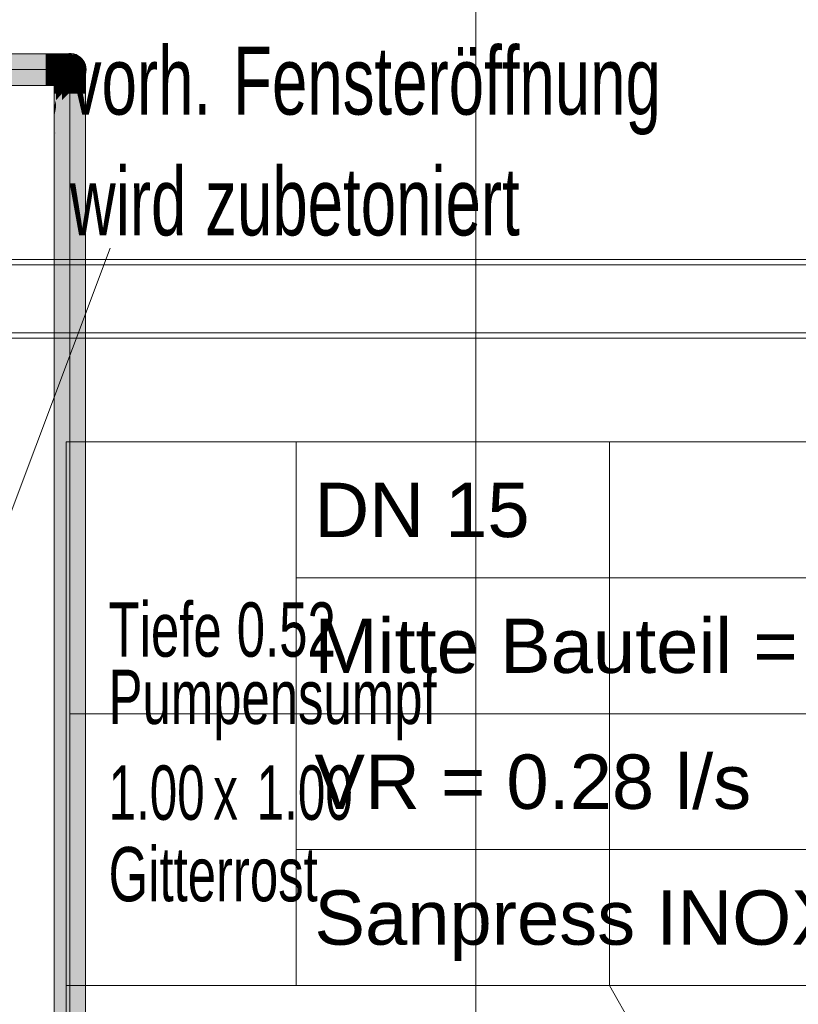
# Model space of a CAD drawing. Extents: x 69 to 739, y -141 to 453.
# Tile 44 of 48: x 339 to 367, y 233 to 269. Entities that reach past the tile are written whole.
import ezdxf
from ezdxf.lldxf.tags import DXFTag

# ---------------------------------------------------------------- set-up
doc = ezdxf.new("R2010")
doc.units = 0
doc.layers.get('0').update_dxf_attribs({"lineweight": 5})
for name, color, linetype, lineweight in [('0-Shading', 7, 'Continuous', 5), ('5_UG-ABRISS', 7, 'Continuous', 25), ('5_UG-BESTAND', 7, 'Continuous', 25), ('5_UG-NEU', 7, 'Continuous', 25), ('5_UG-STATIK', 7, 'Continuous', 25), ('5_UG-TEXT-MASS', 7, 'Continuous', 25)]:
    doc.layers.add(name, color=color, linetype=linetype, lineweight=lineweight)
doc.layers.add('S_Kaltwasser', color=7, linetype='Continuous', lineweight=18, true_color=0x006000)
doc.layers.add('S_Kaltwasser_Beschriftung', color=7, linetype='Continuous', lineweight=18, true_color=0x005e00)
doc.styles.get("Standard").update_dxf_attribs({"font": 'arial.ttf'})
tags = doc.linetypes.add('ALL_S16', pattern=[0.0005, 0, -0.0005]).pattern_tags.tags
tags[6:7] = [DXFTag(74, 4), DXFTag(75, 0), DXFTag(340, '0'), DXFTag(46, 1.0), DXFTag(50, 0.0), DXFTag(44, 0.0), DXFTag(45, 0.0)]
tags[4:5] = [DXFTag(74, 4), DXFTag(75, 0), DXFTag(340, '0'), DXFTag(46, 1.0), DXFTag(50, 0.0), DXFTag(44, 0.0), DXFTag(45, 0.0)]
tags = doc.linetypes.add('PUNKT2_S9', pattern=[0.0005, 0, -0.0005]).pattern_tags.tags
tags[6:7] = [DXFTag(74, 4), DXFTag(75, 0), DXFTag(340, '0'), DXFTag(46, 1.0), DXFTag(50, 0.0), DXFTag(44, 0.0), DXFTag(45, 0.0)]
tags[4:5] = [DXFTag(74, 4), DXFTag(75, 0), DXFTag(340, '0'), DXFTag(46, 1.0), DXFTag(50, 0.0), DXFTag(44, 0.0), DXFTag(45, 0.0)]
tags = doc.linetypes.add('STRICHPUNKT2_S5', pattern=[0.01, 0.008, -0.001, 0, -0.001]).pattern_tags.tags
tags[10:11] = [DXFTag(74, 4), DXFTag(75, 0), DXFTag(340, '0'), DXFTag(46, 1.0), DXFTag(50, 0.0), DXFTag(44, 0.0), DXFTag(45, 0.0)]
tags[8:9] = [DXFTag(74, 4), DXFTag(75, 0), DXFTag(340, '0'), DXFTag(46, 1.0), DXFTag(50, 0.0), DXFTag(44, 0.0), DXFTag(45, 0.0)]
tags[6:7] = [DXFTag(74, 4), DXFTag(75, 0), DXFTag(340, '0'), DXFTag(46, 1.0), DXFTag(50, 0.0), DXFTag(44, 0.0), DXFTag(45, 0.0)]
tags[4:5] = [DXFTag(74, 4), DXFTag(75, 0), DXFTag(340, '0'), DXFTag(46, 1.0), DXFTag(50, 0.0), DXFTag(44, 0.0), DXFTag(45, 0.0)]
tags = doc.linetypes.add('VERDECKT2_S2', pattern=[0.0027, 0.002, -0.0007]).pattern_tags.tags
tags[6:7] = [DXFTag(74, 4), DXFTag(75, 0), DXFTag(340, '0'), DXFTag(46, 1.0), DXFTag(50, 0.0), DXFTag(44, 0.0), DXFTag(45, 0.0)]
tags[4:5] = [DXFTag(74, 4), DXFTag(75, 0), DXFTag(340, '0'), DXFTag(46, 1.0), DXFTag(50, 0.0), DXFTag(44, 0.0), DXFTag(45, 0.0)]

# ---------------------------------------------------------------- blocks, each defined once
blk = doc.blocks.new('Shading-A06HSZP5NL', base_point=(467.527, 214.199))
at = {"layer": '0-Shading', "color": 98, "true_color": 0x005e00}
for points in [[(339.614, 267.139), (314.664, 267.429), (314.643, 267.139)], [(339.614, 267.139), (339.614, 267.163), (314.664, 267.429), (338.922, 267.429)], [(339.614, 267.163), (339.614, 267.429), (338.922, 267.429)], [(339.614, 267.139), (314.643, 267.139), (339.614, 266.849), (314.664, 266.849)], [(340.445, 266.269), (340.194, 266.269), (340.194, 266.008)], [(340.194, 264.774), (340.445, 266.269), (340.194, 266.008)], [(340.194, 264.774), (340.484, 264.677), (340.445, 266.269), (340.484, 266.269)], [(340.774, 264.534), (340.774, 266.269), (340.484, 264.677), (340.484, 266.269)], [(340.484, 239.522), (340.484, 264.677), (340.194, 239.232), (340.194, 264.774)], [(340.774, 239.232), (340.774, 264.534), (340.484, 239.522), (340.484, 264.677)], [(340.194, 229.036), (340.484, 229.019), (340.194, 239.232), (340.484, 239.522)], [(340.484, 229.019), (340.774, 228.96), (340.484, 239.522), (340.774, 239.232)]]:
    blk.add_solid(points, dxfattribs=at)
at = {"layer": '0-Shading', "color": 98, "true_color": 0x005100}
for points in [[(338.262, 267.641), (314.721, 267.641), (338.922, 267.429), (314.664, 267.429)], [(339.614, 267.429), (339.614, 267.641), (338.922, 267.429), (338.262, 267.641)], [(339.614, 267.641), (339.614, 267.429), (339.914, 267.641), (339.969, 267.429)], [(339.614, 266.849), (314.664, 266.849), (339.614, 266.637), (314.721, 266.637)], [(339.614, 266.849), (339.614, 266.637), (339.969, 266.849), (339.914, 266.637)], [(339.981, 266.419), (339.981, 266.269), (340.176, 266.369), (340.194, 266.269)], [(340.194, 266.269), (340.194, 266.364), (340.176, 266.369)], [(340.774, 266.364), (340.774, 266.269), (340.979, 266.417), (340.986, 266.269)], [(340.986, 266.269), (340.986, 266.419), (340.979, 266.417)], [(340.194, 266.252), (340.194, 266.269), (339.981, 266.018), (339.981, 266.269)], [(339.981, 265.768), (340.194, 266.008), (339.981, 266.018), (340.194, 266.252)], [(340.194, 266.008), (339.981, 264.801), (340.194, 264.774)], [(340.194, 266.008), (340.135, 265.941), (339.981, 264.801), (339.981, 265.088)], [(340.135, 265.941), (339.981, 265.766), (339.981, 265.088)], [(340.135, 265.941), (340.194, 266.008), (340.135, 265.941)], [(340.986, 264.385), (340.986, 266.269), (340.774, 264.534), (340.774, 266.269)], [(339.981, 265.768), (339.981, 265.766), (339.984, 265.771)], [(340.194, 239.232), (340.194, 264.774), (339.981, 238.439), (339.981, 264.801)], [(340.986, 238.439), (340.986, 264.385), (340.774, 239.232), (340.774, 264.534)], [(339.981, 229.007), (340.194, 229.036), (339.981, 238.439), (340.194, 239.232)], [(340.774, 228.96), (340.986, 228.875), (340.774, 239.232), (340.986, 238.439)]]:
    blk.add_solid(points, dxfattribs=at)
at = {"layer": '0-Shading', "color": 98, "true_color": 0x003c00}
for points in [[(339.614, 267.641), (339.614, 267.719), (338.262, 267.641), (337.873, 267.719)], [(339.614, 267.719), (339.614, 267.641), (339.839, 267.719), (339.914, 267.641)], [(339.614, 266.637), (314.721, 266.637), (339.614, 266.559), (314.798, 266.559)], [(339.614, 266.637), (339.614, 266.559), (339.914, 266.637), (339.839, 266.559)], [(339.904, 266.494), (339.904, 266.269), (339.974, 266.426), (339.981, 266.269)], [(339.981, 266.269), (339.981, 266.419), (339.974, 266.426)], [(340.986, 266.269), (341.064, 266.269), (340.986, 266.419), (341.064, 266.494)], [(339.981, 266.018), (339.981, 266.269), (339.904, 265.769), (339.904, 266.269)], [(339.904, 265.652), (339.981, 265.768), (339.904, 265.769), (339.981, 266.018)], [(341.064, 264.27), (341.064, 266.269), (340.986, 264.385), (340.986, 266.269)], [(339.904, 265.652), (339.904, 265.354), (339.981, 265.768), (339.981, 265.766)], [(339.981, 265.766), (339.904, 265.354), (339.97, 264.794), (339.904, 264.75)], [(339.981, 265.766), (339.97, 264.794), (339.981, 265.088)], [(339.97, 264.794), (339.981, 264.801), (339.981, 265.088)], [(339.981, 238.439), (339.981, 264.801), (339.904, 237.357), (339.904, 264.75)], [(341.064, 237.357), (341.064, 264.27), (340.986, 238.439), (340.986, 264.385)], [(339.904, 228.94), (339.981, 229.007), (339.904, 237.357), (339.981, 238.439)], [(340.986, 228.875), (341.064, 228.787), (340.986, 238.439), (341.064, 237.357)]]:
    blk.add_solid(points, dxfattribs=at)
at = {"layer": '0-Shading', "color": 98, "true_color": 0x005d00}
for points in [[(339.969, 267.429), (339.614, 267.429), (339.671, 267.139), (339.614, 267.163)], [(339.969, 267.429), (339.671, 267.139), (339.989, 267.139)], [(339.614, 267.163), (339.614, 267.139), (339.671, 267.139)], [(339.671, 267.139), (339.614, 267.139), (339.969, 266.849), (339.614, 266.849)], [(339.989, 267.139), (339.671, 267.139), (339.978, 266.988)], [(339.671, 267.139), (339.969, 266.849), (339.978, 266.988)], [(340.225, 266.362), (340.194, 266.364), (340.219, 266.359)], [(340.219, 266.359), (340.194, 266.364), (340.194, 266.349)], [(340.484, 266.309), (340.219, 266.359), (340.194, 266.269), (340.194, 266.349)], [(340.484, 266.309), (340.194, 266.269), (340.445, 266.269)], [(340.484, 266.344), (340.225, 266.362), (340.484, 266.309), (340.219, 266.359)], [(340.476, 266.301), (340.445, 266.269), (340.484, 266.269)], [(340.484, 266.309), (340.476, 266.301), (340.484, 266.269)], [(340.522, 266.347), (340.484, 266.309), (340.757, 266.363), (340.757, 266.361)], [(340.757, 266.361), (340.484, 266.309), (340.774, 266.269), (340.484, 266.269)], [(340.502, 266.345), (340.484, 266.344), (340.497, 266.322), (340.484, 266.309)], [(340.522, 266.347), (340.502, 266.345), (340.497, 266.322)], [(340.757, 266.361), (340.774, 266.364), (340.757, 266.363)], [(340.774, 266.364), (340.757, 266.361), (340.774, 266.269)]]:
    blk.add_solid(points, dxfattribs=at)
at = {"layer": '0-Shading', "color": 98, "true_color": 0x003b00}
for points in [[(339.839, 267.719), (339.914, 267.641), (340.049, 267.719), (340.194, 267.641)], [(339.904, 266.704), (339.904, 266.494), (339.947, 266.624), (339.974, 266.426)], [(340.986, 266.419), (341.064, 266.494), (341.002, 266.589), (341.064, 266.704)], [(339.914, 266.637), (339.839, 266.559), (340.194, 266.637), (340.049, 266.559)], [(339.947, 266.624), (339.969, 266.462), (339.981, 266.559)], [(339.969, 266.462), (339.974, 266.426), (339.981, 266.559), (339.981, 266.419)], [(340.986, 266.559), (340.986, 266.419), (341.002, 266.589)]]:
    blk.add_solid(points, dxfattribs=at)
at = {"layer": '0-Shading', "color": 98, "true_color": 0x004f00}
for points in [[(339.914, 267.641), (339.969, 267.429), (340.194, 267.641), (340.3, 267.429)], [(340.218, 266.849), (339.969, 266.849), (340.194, 266.637), (339.914, 266.637)], [(340.218, 266.849), (340.194, 266.637), (340.277, 266.803)], [(340.3, 266.849), (340.218, 266.849), (340.277, 266.803)], [(339.995, 266.552), (339.981, 266.559), (339.981, 266.419)], [(340.111, 266.494), (339.995, 266.552), (340.176, 266.369), (339.981, 266.419)], [(340.111, 266.494), (340.15, 266.419), (340.194, 266.453), (340.194, 266.438)], [(340.185, 266.435), (340.15, 266.419), (340.164, 266.391)], [(340.194, 266.438), (340.185, 266.435), (340.176, 266.369), (340.164, 266.391)], [(340.194, 266.438), (340.176, 266.369), (340.194, 266.364)], [(340.959, 266.545), (340.811, 266.472), (340.979, 266.417), (340.774, 266.364)], [(340.811, 266.472), (340.774, 266.453), (340.774, 266.364)], [(340.959, 266.545), (340.964, 266.51), (340.972, 266.552)], [(340.964, 266.51), (340.986, 266.559), (340.972, 266.552)], [(340.964, 266.51), (340.979, 266.417), (340.986, 266.559), (340.986, 266.419)]]:
    blk.add_solid(points, dxfattribs=at)
at = {"layer": '0-Shading', "color": 98, "true_color": 0x005a00}
for points in [[(339.969, 267.429), (339.989, 267.139), (340.3, 267.429), (340.339, 267.139)], [(340.339, 267.139), (339.989, 267.139), (340.218, 266.849), (339.978, 266.988)], [(340.339, 267.139), (340.218, 266.849), (340.3, 266.849)], [(339.978, 266.988), (339.969, 266.849), (340.218, 266.849)], [(340.194, 266.453), (340.194, 266.438), (340.225, 266.448)], [(340.225, 266.448), (340.194, 266.438), (340.227, 266.448), (340.222, 266.436)], [(340.222, 266.436), (340.194, 266.438), (340.194, 266.364)], [(340.353, 266.425), (340.222, 266.436), (340.225, 266.362), (340.194, 266.364)], [(340.227, 266.448), (340.222, 266.436), (340.364, 266.43), (340.353, 266.425)], [(340.225, 266.362), (340.364, 266.352), (340.353, 266.425), (340.443, 266.417)], [(340.364, 266.43), (340.353, 266.425), (340.445, 266.419), (340.443, 266.417)], [(340.364, 266.352), (340.484, 266.344), (340.443, 266.417), (340.484, 266.414)], [(340.443, 266.417), (340.484, 266.414), (340.445, 266.419)], [(340.502, 266.345), (340.561, 266.424), (340.484, 266.344), (340.522, 266.419)], [(340.522, 266.419), (340.484, 266.414), (340.484, 266.344)], [(340.604, 266.43), (340.561, 266.424), (340.522, 266.347), (340.502, 266.345)], [(340.604, 266.43), (340.522, 266.347), (340.71, 266.444), (340.757, 266.363)], [(340.71, 266.444), (340.723, 266.422), (340.74, 266.448)], [(340.723, 266.422), (340.774, 266.453), (340.74, 266.448)], [(340.723, 266.422), (340.757, 266.363), (340.774, 266.453), (340.774, 266.364)]]:
    blk.add_solid(points, dxfattribs=at)
at = {"layer": '0-Shading', "color": 98, "true_color": 0x003900}
for points in [[(340.049, 267.719), (340.194, 267.641), (340.229, 267.719), (340.434, 267.641)], [(339.981, 266.66), (339.904, 266.884), (339.947, 266.624), (339.904, 266.829)], [(339.904, 266.884), (339.981, 266.66), (339.975, 266.695)], [(339.904, 266.829), (339.904, 266.704), (339.947, 266.624)], [(339.981, 266.66), (339.947, 266.624), (339.981, 266.559)], [(339.981, 266.66), (339.981, 266.679), (339.975, 266.695)], [(341.044, 266.833), (341.002, 266.721), (341.002, 266.589), (340.986, 266.559)], [(341.002, 266.721), (340.986, 266.679), (340.986, 266.559)], [(341.002, 266.589), (341.064, 266.704), (341.044, 266.833), (341.064, 266.884)], [(340.194, 266.637), (340.049, 266.559), (340.434, 266.637), (340.229, 266.559)]]:
    blk.add_solid(points, dxfattribs=at)
at = {"layer": '0-Shading', "color": 98, "true_color": 0x004b00}
for points in [[(340.194, 267.641), (340.3, 267.429), (340.434, 267.641), (340.584, 267.429)], [(340.028, 266.63), (339.981, 266.679), (340.003, 266.632), (339.981, 266.66)], [(340.056, 266.626), (339.981, 266.679), (340.028, 266.63)], [(339.981, 266.66), (339.981, 266.559), (340.111, 266.494)], [(340.277, 266.803), (340.194, 266.637), (340.439, 266.643), (340.434, 266.637)], [(340.584, 266.849), (340.3, 266.849), (340.439, 266.643), (340.277, 266.803)], [(340.946, 266.651), (340.937, 266.615), (340.972, 266.669), (340.97, 266.657)], [(340.97, 266.657), (340.937, 266.615), (340.952, 266.567)], [(340.986, 266.679), (340.97, 266.657), (340.959, 266.545), (340.952, 266.567)], [(340.986, 266.679), (340.959, 266.545), (340.972, 266.552)], [(340.97, 266.657), (340.986, 266.679), (340.972, 266.669)], [(340.986, 266.559), (340.986, 266.679), (340.972, 266.552)], [(340.111, 266.54), (340.028, 266.63), (340.082, 266.531), (340.003, 266.632)], [(340.156, 266.556), (340.056, 266.626), (340.111, 266.54), (340.028, 266.63)], [(340.111, 266.494), (340.194, 266.453), (340.082, 266.531), (340.111, 266.54)], [(340.194, 266.453), (340.194, 266.529), (340.111, 266.54), (340.156, 266.556)], [(340.811, 266.472), (340.912, 266.626), (340.774, 266.453), (340.811, 266.556)], [(340.811, 266.556), (340.774, 266.529), (340.774, 266.453)], [(340.93, 266.639), (340.912, 266.626), (340.959, 266.545), (340.811, 266.472)], [(340.93, 266.639), (340.937, 266.615), (340.946, 266.651)]]:
    blk.add_solid(points, dxfattribs=at)
at = {"layer": '0-Shading', "color": 98, "true_color": 0x003700}
for points in [[(340.229, 267.719), (340.434, 267.641), (340.367, 267.719), (340.618, 267.641)], [(339.948, 266.827), (339.904, 267.022), (339.946, 266.827), (339.904, 267.014)], [(339.965, 266.823), (339.904, 267.022), (339.948, 266.827)], [(340.986, 266.771), (341.064, 266.917), (341.064, 267.022)], [(339.904, 267.014), (339.904, 266.884), (339.975, 266.695)], [(339.981, 266.679), (339.948, 266.827), (339.975, 266.695), (339.946, 266.827)], [(339.981, 266.771), (339.965, 266.823), (339.981, 266.679), (339.948, 266.827)], [(340.986, 266.771), (340.986, 266.679), (341.064, 266.917), (341.044, 266.833)], [(341.044, 266.833), (341.064, 266.884), (341.064, 266.917)], [(340.443, 266.637), (340.434, 266.637), (340.367, 266.559), (340.229, 266.559)], [(340.443, 266.637), (340.367, 266.559), (340.371, 266.56)], [(340.618, 266.637), (340.443, 266.637), (340.371, 266.56)]]:
    blk.add_solid(points, dxfattribs=at)
at = {"layer": '0-Shading', "color": 98, "true_color": 0x005400}
for points in [[(340.3, 267.429), (340.339, 267.139), (340.584, 267.429), (340.639, 267.139)], [(340.339, 267.139), (340.3, 266.849), (340.639, 267.139), (340.584, 266.849)], [(340.227, 266.522), (340.194, 266.529), (340.194, 266.453)], [(340.364, 266.497), (340.227, 266.522), (340.225, 266.448), (340.194, 266.453)], [(340.229, 266.45), (340.225, 266.448), (340.227, 266.448)], [(340.414, 266.462), (340.364, 266.497), (340.227, 266.448), (340.229, 266.45)], [(340.414, 266.462), (340.227, 266.448), (340.364, 266.43)], [(340.445, 266.481), (340.364, 266.497), (340.414, 266.462)], [(340.364, 266.43), (340.445, 266.419), (340.414, 266.462), (340.455, 266.433)], [(340.484, 266.474), (340.445, 266.481), (340.455, 266.433), (340.414, 266.462)], [(340.445, 266.419), (340.484, 266.414), (340.455, 266.433)], [(340.484, 266.414), (340.484, 266.474), (340.455, 266.433)], [(340.522, 266.419), (340.604, 266.497), (340.484, 266.414), (340.522, 266.481)], [(340.522, 266.481), (340.484, 266.474), (340.484, 266.414)], [(340.561, 266.424), (340.669, 266.509), (340.522, 266.419), (340.604, 266.497)], [(340.68, 266.511), (340.669, 266.509), (340.604, 266.43), (340.561, 266.424)], [(340.659, 266.488), (340.604, 266.43), (340.71, 266.444)], [(340.716, 266.489), (340.68, 266.511), (340.693, 266.458), (340.659, 266.488)], [(340.74, 266.522), (340.68, 266.511), (340.716, 266.489)], [(340.71, 266.444), (340.716, 266.489), (340.693, 266.458)], [(340.71, 266.444), (340.74, 266.448), (340.716, 266.489), (340.749, 266.468)], [(340.774, 266.529), (340.74, 266.522), (340.749, 266.468), (340.716, 266.489)], [(340.74, 266.448), (340.774, 266.453), (340.749, 266.468)], [(340.774, 266.453), (340.774, 266.529), (340.749, 266.468)]]:
    blk.add_solid(points, dxfattribs=at)
at = {"layer": '0-Shading', "color": 98, "true_color": 0x003400}
for points in [[(340.367, 267.719), (340.618, 267.641), (340.454, 267.719), (340.734, 267.641)], [(340.734, 267.641), (340.939, 267.429), (340.774, 267.641), (340.986, 267.429)], [(339.904, 267.109), (339.904, 267.022), (339.981, 266.829), (339.965, 266.823)], [(340.986, 266.771), (341.064, 267.022), (340.986, 266.829), (341.064, 267.109)], [(339.965, 266.823), (339.981, 266.771), (339.981, 266.829)], [(339.981, 266.849), (339.981, 266.829), (340.053, 266.777), (340.021, 266.791)], [(340.021, 266.791), (340.194, 266.624), (340.053, 266.777), (340.194, 266.637)], [(340.939, 266.849), (340.734, 266.637), (340.986, 266.849), (340.774, 266.637)], [(340.774, 266.637), (340.774, 266.624), (340.831, 266.693), (340.862, 266.71)], [(340.862, 266.71), (340.986, 266.829), (340.831, 266.693), (340.986, 266.849)], [(340.371, 266.56), (340.367, 266.559), (340.369, 266.559)], [(340.734, 266.637), (340.369, 266.559), (340.454, 266.559)], [(340.734, 266.637), (340.618, 266.637), (340.369, 266.559), (340.371, 266.56)]]:
    blk.add_solid(points, dxfattribs=at)
at = {"layer": '0-Shading', "color": 98, "true_color": 0x004400}
for points in [[(340.434, 267.641), (340.584, 267.429), (340.618, 267.641), (340.802, 267.429)], [(339.981, 266.771), (339.981, 266.679), (339.995, 266.759)], [(339.995, 266.759), (339.981, 266.679), (340.156, 266.62), (340.056, 266.626)], [(340.802, 266.849), (340.584, 266.849), (340.443, 266.637), (340.439, 266.643)], [(340.802, 266.849), (340.443, 266.637), (340.618, 266.637)], [(340.896, 266.693), (340.774, 266.587), (340.912, 266.626), (340.774, 266.529)], [(340.896, 266.693), (340.93, 266.639), (340.972, 266.759), (340.946, 266.651)], [(340.896, 266.693), (340.912, 266.626), (340.927, 266.644)], [(340.972, 266.759), (340.946, 266.651), (340.986, 266.771), (340.972, 266.669)], [(340.972, 266.669), (340.986, 266.679), (340.986, 266.771)], [(340.156, 266.62), (340.056, 266.626), (340.194, 266.587), (340.156, 266.556)], [(340.156, 266.556), (340.194, 266.529), (340.194, 266.587)], [(340.439, 266.643), (340.434, 266.637), (340.443, 266.637)], [(340.912, 266.626), (340.93, 266.639), (340.927, 266.644)]]:
    blk.add_solid(points, dxfattribs=at)
at = {"layer": '0-Shading', "color": 98, "true_color": 0x003100}
for points in [[(340.454, 267.719), (340.734, 267.641), (340.484, 267.719), (340.774, 267.641)], [(339.904, 267.109), (339.981, 266.829), (339.904, 267.139), (339.981, 266.849)], [(340.986, 266.829), (341.064, 267.109), (340.986, 266.849), (341.064, 267.139)], [(340.734, 266.637), (340.454, 266.559), (340.774, 266.637), (340.484, 266.559)]]:
    blk.add_solid(points, dxfattribs=at)
at = {"layer": '0-Shading', "color": 98, "true_color": 0x004c00}
for points in [[(340.584, 267.429), (340.639, 267.139), (340.802, 267.429), (340.869, 267.139)], [(340.639, 267.139), (340.584, 266.849), (340.869, 267.139), (340.802, 266.849)], [(340.227, 266.579), (340.194, 266.587), (340.194, 266.529)], [(340.227, 266.522), (340.287, 266.566), (340.194, 266.529), (340.227, 266.579)], [(340.445, 266.529), (340.287, 266.566), (340.364, 266.497), (340.227, 266.522)], [(340.445, 266.529), (340.364, 266.497), (340.484, 266.52), (340.445, 266.481)], [(340.445, 266.481), (340.484, 266.474), (340.484, 266.52)], [(340.738, 266.577), (340.74, 266.579), (340.484, 266.474), (340.484, 266.52)], [(340.738, 266.577), (340.484, 266.474), (340.604, 266.497)], [(340.669, 266.509), (340.738, 266.577), (340.604, 266.497)], [(340.74, 266.579), (340.669, 266.509), (340.686, 266.518)], [(340.669, 266.509), (340.68, 266.511), (340.686, 266.518)], [(340.74, 266.579), (340.68, 266.511), (340.774, 266.587), (340.74, 266.522)], [(340.74, 266.522), (340.774, 266.529), (340.774, 266.587)]]:
    blk.add_solid(points, dxfattribs=at)
at = {"layer": '0-Shading', "color": 98, "true_color": 0x003d00}
for points in [[(340.618, 267.641), (340.802, 267.429), (340.734, 267.641), (340.939, 267.429)], [(339.995, 266.815), (339.981, 266.829), (339.981, 266.771)], [(340.021, 266.791), (339.995, 266.815), (339.995, 266.759), (339.981, 266.771)], [(340.021, 266.791), (339.995, 266.759), (340.194, 266.624), (340.156, 266.62)], [(340.802, 266.849), (340.618, 266.637), (340.939, 266.849), (340.734, 266.637)], [(340.774, 266.624), (340.774, 266.587), (340.862, 266.71), (340.896, 266.693)], [(340.862, 266.71), (340.896, 266.693), (340.986, 266.829), (340.972, 266.759)], [(340.972, 266.759), (340.986, 266.771), (340.986, 266.829)], [(340.156, 266.62), (340.194, 266.587), (340.194, 266.624)]]:
    blk.add_solid(points, dxfattribs=at)
at = {"layer": '0-Shading', "color": 98, "true_color": 0x004100}
for points in [[(340.802, 267.429), (340.869, 267.139), (340.939, 267.429), (341.014, 267.139)], [(340.869, 267.139), (340.802, 266.849), (341.014, 267.139), (340.939, 266.849)], [(340.364, 266.58), (340.194, 266.624), (340.287, 266.566), (340.194, 266.587)], [(340.484, 266.549), (340.364, 266.58), (340.445, 266.529), (340.287, 266.566)], [(340.445, 266.529), (340.484, 266.52), (340.484, 266.549)], [(340.484, 266.549), (340.484, 266.52), (340.774, 266.624), (340.74, 266.579)], [(340.74, 266.579), (340.774, 266.587), (340.774, 266.624)]]:
    blk.add_solid(points, dxfattribs=at)
at = {"layer": '0-Shading', "color": 98, "true_color": 0x003600}
for points in [[(340.939, 267.429), (341.014, 267.139), (340.986, 267.429), (341.064, 267.139)], [(341.014, 267.139), (340.939, 266.849), (341.064, 267.139), (340.986, 266.849)], [(340.194, 266.624), (340.484, 266.549), (340.194, 266.637), (340.484, 266.559)], [(340.484, 266.549), (340.774, 266.624), (340.484, 266.559), (340.774, 266.637)]]:
    blk.add_solid(points, dxfattribs=at)
blk = doc.blocks.new('Referenz-A06HSZPONL', base_point=(0, -118.617))
at = {"layer": '5_UG-ABRISS', "color": 0, "lineweight": 13}
blk.add_line((341.966, 260.571), (337.214, 247.925), dxfattribs=at)
at = {"layer": '5_UG-BESTAND', "color": 0, "linetype": 'STRICHPUNKT2_S5', "lineweight": 13, "ltscale": 0.13}
blk.add_line((355.422, 159.839), (355.422, 357.683), dxfattribs=at)
at = {"layer": '5_UG-BESTAND', "color": 0, "linetype": 'ALL_S16', "lineweight": 13, "ltscale": 0.13}
for p, q in [((338.345, 259.953), (485.159, 259.953)), ((338.345, 257.453), (485.159, 257.453))]:
    blk.add_line(p, q, dxfattribs=at)
at = {"layer": '5_UG-BESTAND', "color": 0, "lineweight": 13}
for p, q in [((360.345, 253.439), (340.345, 253.439)), ((340.345, 253.439), (340.345, 233.439))]:
    blk.add_line(p, q, dxfattribs=at)
at = {"layer": '5_UG-NEU', "color": 0, "linetype": 'ALL_S16', "lineweight": 13, "ltscale": 0.13}
for p, q in [((338.345, 260.153), (485.159, 260.153)), ((338.345, 257.253), (485.159, 257.253))]:
    blk.add_line(p, q, dxfattribs=at)
at = {"layer": '5_UG-NEU', "color": 0, "linetype": 'VERDECKT2_S2', "lineweight": 13, "ltscale": 0.13}
for p, q in [((399.651, 253.439), (360.345, 253.439)), ((340.345, 233.439), (340.345, 161.839))]:
    blk.add_line(p, q, dxfattribs=at)
at = {"layer": '5_UG-NEU', "color": 0, "lineweight": 13}
for p in [(360.345, 253.439), (340.345, 233.439)]:
    blk.add_line(p, (360.345, 233.439), dxfattribs=at)
at = {"layer": '5_UG-NEU', "color": 0, "linetype": 'PUNKT2_S9', "lineweight": 13, "ltscale": 0.13}
blk.add_line((360.345, 233.439), (401.105, 161.839), dxfattribs=at)
at = {"layer": '5_UG-STATIK', "color": 0, "lineweight": -2, "char_height": 2.5, "attachment_point": 1}
for s, insert in [('{\\W0.67;\\fArial;vorh.}', (340.484, 267.986)), ('{\\W0.67;\\fArial;Fensteröffnung}', (346.495, 267.986)), ('{\\W0.67;\\fArial;wird}', (340.484, 263.541)), ('{\\W0.67;\\fArial;zubetoniert}', (345.466, 263.541))]:
    blk.add_mtext(s, dxfattribs=dict(at, insert=insert))
at = {"layer": '5_UG-TEXT-MASS', "color": 0, "lineweight": 18, "char_height": 2, "attachment_point": 1}
for s, insert in [('{\\W0.67;\\fArial;Tiefe}', (341.912, 247.537)), ('{\\W0.67;\\fArial;0.52}', (346.627, 247.537)), ('{\\W0.67;\\fArial;Pumpensumpf}', (341.912, 245.061)), ('{\\W0.65;\\fArial;1.00}', (341.912, 241.537)), ('{\\W0.65;\\fArial;1.00}', (347.362, 241.537)), ('{\\W0.65;\\fArial;x}', (345.763, 241.537)), ('{\\W0.67;\\fArial;Gitterrost}', (341.912, 238.537))]:
    blk.add_mtext(s, dxfattribs=dict(at, insert=insert))
blk = doc.blocks.new('Sanpress INOX-A06HSZR2NL', base_point=(260.825, 160.649))
at = {"color": 0, "linetype": 'ByBlock', "lineweight": -2, "ltscale": 0.18}
for p, q in [((340.484, 267.139), (260.825, 267.139)), ((340.484, 214.48), (340.484, 266.539))]:
    blk.add_line(p, q, dxfattribs=at)
at = {"color": 0, "lineweight": -2}
blk.add_ellipse((340.484, 267.139), major_axis=(-0.424, -0.424), ratio=1, start_param=0, end_param=4.712389, dxfattribs=at)
blk = doc.blocks.new('Bauteilbeschriftung-A06HSZR8NL', base_point=(340.484, 233.439))
at = {"color": 0, "lineweight": -2}
for p, q in [((348.818, 253.439), (387.778, 253.439)), ((348.818, 233.439), (348.818, 253.439)), ((348.818, 248.439), (387.778, 248.439)), ((348.818, 243.439), (387.778, 243.439)), ((348.818, 238.439), (387.778, 238.439)), ((387.778, 233.439), (348.818, 233.439))]:
    blk.add_line(p, q, dxfattribs=at)
at = {"color": 0, "linetype": 'ByBlock', "lineweight": -2, "ltscale": 0.18}
blk.add_line((368.298, 243.439), (340.484, 243.439), dxfattribs=at)
at = {"color": 0, "linetype": 'ByBlock', "lineweight": -2, "ltscale": 0.18, "char_height": 2, "attachment_point": 1}
for s, insert in [('{\\fArial;DN 15}', (349.484, 251.939)), ('{\\fArial;Mitte Bauteil = 190 cm ab FFB}', (349.484, 246.939)), ('{\\fArial;VR = 0.28 l/s}', (349.484, 241.939)), ('{\\fArial;Sanpress INOX}', (349.484, 236.939))]:
    blk.add_mtext(s, dxfattribs=dict(at, insert=insert))
blk = doc.blocks.new('Geometrie-A06HSZRCNL', base_point=(128.227, 144.777))
at = {"layer": 'S_Kaltwasser'}
for p, q in [((339.614, 267.719), (261.695, 267.719)), ((339.614, 267.719), (339.614, 267.379)), ((339.614, 267.719), (339.614, 266.559)), ((339.614, 267.719), (339.839, 267.719)), ((339.839, 267.719), (340.049, 267.719)), ((340.049, 267.719), (340.229, 267.719)), ((340.229, 267.719), (340.367, 267.719)), ((340.367, 267.719), (340.454, 267.719)), ((340.454, 267.719), (340.484, 267.719)), ((339.614, 267.379), (339.614, 266.899)), ((339.904, 267.109), (339.904, 267.139)), ((339.904, 267.022), (339.904, 267.109)), ((339.904, 266.884), (339.904, 267.022)), ((341.064, 267.109), (341.064, 267.139)), ((341.064, 267.022), (341.064, 267.109)), ((341.064, 266.884), (341.064, 267.022)), ((339.614, 266.899), (339.614, 266.559)), ((339.904, 266.704), (339.904, 266.884)), ((339.904, 266.494), (339.904, 266.704)), ((341.064, 266.704), (341.064, 266.884)), ((341.064, 266.494), (341.064, 266.704)), ((261.695, 266.559), (339.614, 266.559)), ((339.614, 266.559), (339.839, 266.559)), ((339.839, 266.559), (340.049, 266.559)), ((339.904, 266.269), (339.904, 266.494)), ((340.049, 266.559), (340.229, 266.559)), ((340.229, 266.559), (340.367, 266.559)), ((340.367, 266.559), (340.454, 266.559)), ((340.454, 266.559), (340.484, 266.559)), ((341.064, 266.269), (341.064, 266.494)), ((339.904, 266.269), (339.904, 214.75)), ((340.243, 266.269), (339.904, 266.269)), ((339.904, 266.269), (341.064, 266.269)), ((340.724, 266.269), (340.243, 266.269)), ((341.064, 266.269), (340.724, 266.269)), ((341.064, 214.75), (341.064, 266.269))]:
    blk.add_line(p, q, dxfattribs=at)
blk.add_circle((340.484, 267.139), 0.58, dxfattribs=at)
blk.add_circle((340.484, 267.139), 0.58, dxfattribs=at)
blk.add_circle((340.484, 267.139), 0.58, dxfattribs=at)

msp = doc.modelspace()

# ---------------------------------------------------------------- block references
at = {"color": 251, "lineweight": 25, "ltscale": 0.25, "true_color": 0x585858}
msp.add_blockref('Referenz-A06HSZPONL', (0, -118.617), dxfattribs=at)
msp.add_blockref('Shading-A06HSZP5NL', (467.527, 214.199))
at = {"linetype": 'Continuous', "ltscale": 0.13}
msp.add_blockref('Geometrie-A06HSZRCNL', (128.227, 144.777), dxfattribs=at)
at = {"layer": 'S_Kaltwasser', "ltscale": 0.18}
msp.add_blockref('Sanpress INOX-A06HSZR2NL', (260.825, 160.649), dxfattribs=at)
at = {"layer": 'S_Kaltwasser_Beschriftung', "ltscale": 0.18}
msp.add_blockref('Bauteilbeschriftung-A06HSZR8NL', (340.484, 233.439), dxfattribs=at)

doc.saveas('drawing.dxf')
